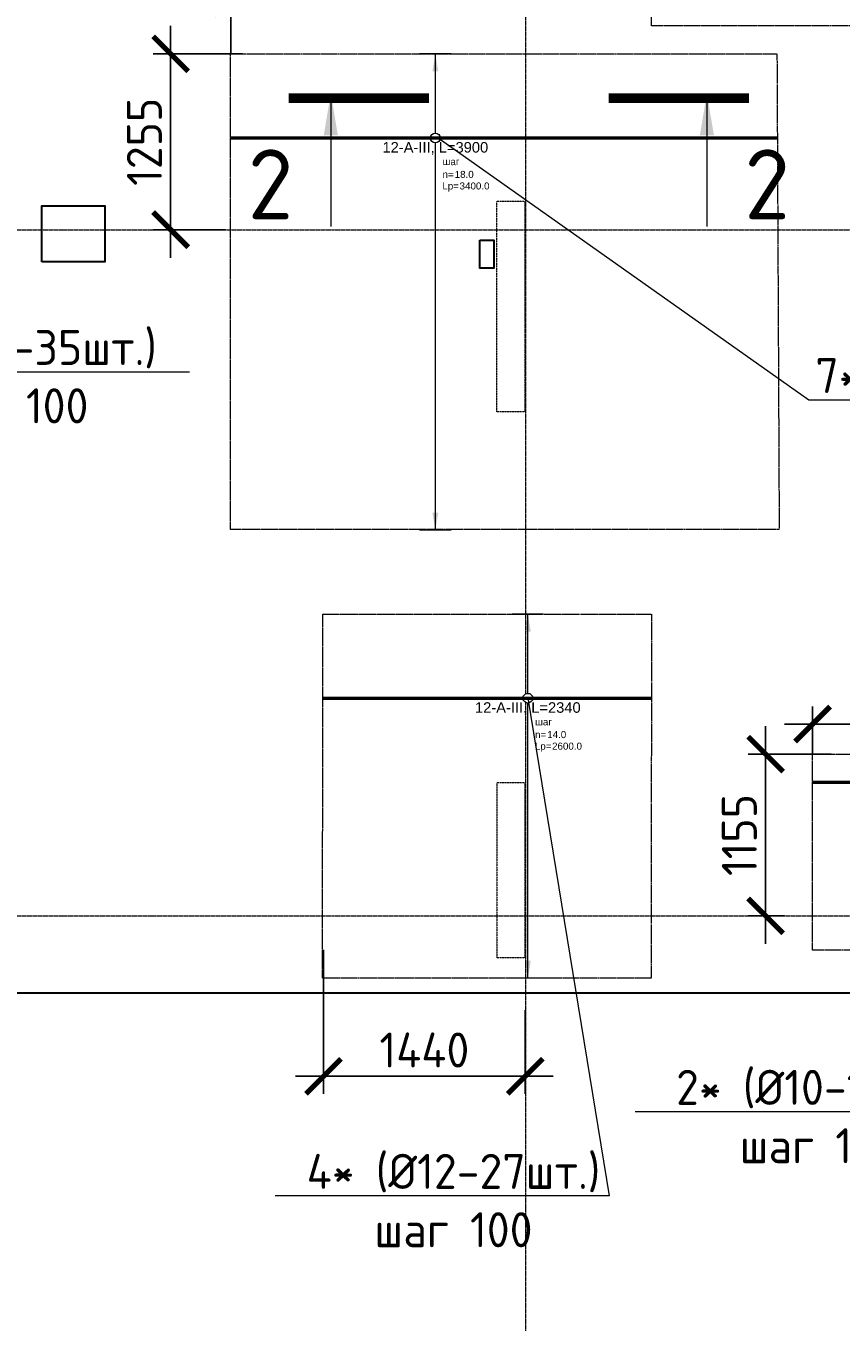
# Model space of a CAD drawing. Header units: millimetres. Extents: x -386473 to 311666, y -59273 to 291770.
# Tile 69 of 132: x 29850 to 35666, y 12096 to 21351. Entities that reach past the tile are written whole.
import ezdxf
from ezdxf import colors
from ezdxf.entities.mleader import LeaderData, LeaderLine
from ezdxf.enums import TextEntityAlignment as Align
from ezdxf.math import Vec2, Vec3

# ---------------------------------------------------------------- set-up
doc = ezdxf.new("R2010")
doc.units = ezdxf.units.MM
doc.set_wipeout_variables(frame=1)
for name, pattern in [('01 Штриховая _4 мм_', [6, 3.5, -2.5]), ('______5', [1100, 800, -100, 100, -100]), ('DASHED', [7, 5, -2, 0]), ('GOST2.303 4', [7, 5, -2, 0]), ('осевая', [50.8, 31.75, -6.35, 6.35, -6.35])]:
    doc.linetypes.add(name, pattern=pattern)
for name, color, linetype, lineweight in [('АрмСтер', 2, 'Continuous', 50), ('контур распр. стерхней', 2, 'GOST2.303 4', 20), ('Оси', 40, '______5', 18), ('Перекрытие ж_бетон', 1, 'Continuous', 30), ('подоснова', 151, 'Continuous', 5), ('РАЗМЕРЫ', 1, 'Continuous', 9), ('Узлы', 7, 'Continuous', 0)]:
    doc.layers.add(name, color=color, linetype=linetype, lineweight=lineweight)
doc.layers.add('АрмСтер_атрибуты', color=2, linetype='Continuous', lineweight=0, plot=False)
doc.layers.add('Клапаны_для_электрика', color=7, linetype='Continuous', plot=False)
doc.layers.add('Колонна_ бетон', color=7, linetype='Continuous', lineweight=50, true_color=0xb4b496)
doc.styles.add('GOST-2.304_Type-B', font='GOST_Common.ttf')
doc.styles.get("Standard").update_dxf_attribs({"font": 'arial.ttf'})
doc.styles.add('Аннотативный', font='arial.ttf')
doc.dimstyles.new('СПДС', dxfattribs={"dimscale": 100, "dimtxt": 2.5, "dimasz": 2.5, "dimexe": 1.25, "dimexo": 0, "dimtad": 1, "dimdec": 0, "dimtxsty": 'GOST-2.304_Type-B', "dimblk": 'ARCHTICK', "dimcen": 2.5, "dimdle": 2, "dimadec": 0, "dimazin": 2, "dimtfac": 0.75, "dimtdec": 0, "dimtmove": 1, "dimatfit": 3, "dimfxl": 1, "dimtolj": 1, "dimarcsym": 1})

# ---------------------------------------------------------------- blocks, each defined once
blk = doc.blocks.new('оси2')
at = {"layer": 'Оси', "color": 16, "linetype": 'осевая', "lineweight": 0, "ltscale": 0.25, "transparency": 33554687}
for p, q in [((1010745.5, 5465.4), (1010745.5, -20739.3)), ((979200, -9792.9), (1032582.1, -9792.9)), ((979200, -14692.9), (1032582.1, -14692.9))]:
    blk.add_line(p, q, dxfattribs=at)
blk = doc.blocks.new('*U82')
at = {"layer": 'РАЗМЕРЫ'}
for p, q in [((112.5, 600), (-112.5, 600)), ((112.5, -2000), (-112.5, -2000))]:
    blk.add_line(p, q, dxfattribs=at)
at = {"layer": 'РАЗМЕРЫ', "ltscale": 15}
blk.add_line((0, -2000), (0, 600), dxfattribs=at)
at = {"layer": 'РАЗМЕРЫ'}
for points in [[(0, 600), (20.9, 474.8), (-20.9, 474.8)], [(0, -2000), (20.9, -1874.8), (-20.9, -1874.8)]]:
    blk.add_solid(points, dxfattribs=at)
at = {"layer": 'АрмСтер_атрибуты', "color": 215, "ltscale": 15, "style": 'Аннотативный'}
for s, p in [('шаг', (51.4, -194.2)), ('n=', (51.4, -285.1)), ('Lр=', (50.2, -367.8))]:
    blk.add_text(s, height=50, dxfattribs=at).set_placement(p)
at = {"layer": 'АрмСтер_атрибуты', "style": 'Аннотативный', "flags": 8}
blk.add_attdef('ПОЗ', (110, 29.6), '', height=75, dxfattribs=at)
at = {"layer": 'АрмСтер_атрибуты', "color": 215, "style": 'Аннотативный'}
for tag, p, flags in [('ШАГ', (190.9, -194.2), 10), ('КОЛ', (138, -285.1), 8), ('ШИРИНА', (172.9, -367.8), 8)]:
    blk.add_attdef(tag, p, '', height=50, dxfattribs=dict(at, flags=flags))
at = {"layer": 'АрмСтер_атрибуты', "flags": 9}
for tag, p in [('МАССА', (-1033.5, -410.5)), ('ОБОЗНАЧЕНИЕ', (-1033.5, -524.4))]:
    blk.add_attdef(tag, p, '', height=75, dxfattribs=at)
at = {"linetype": 'Continuous', "lineweight": 0}
blk.add_wipeout([(35, 0), (28.3, 20.6), (10.8, 33.3), (-10.8, 33.3), (-28.3, 20.6), (-35, 0), (-28.3, -20.6), (-10.8, -33.3), (10.8, -33.3), (28.3, -20.6)], dxfattribs=at)
at = {"color": 0, "linetype": 'ByBlock', "lineweight": -2, "ltscale": 100}
blk.add_line((-1462.5, 0), (877.5, 0), dxfattribs=at)
at = {"layer": 'РАЗМЕРЫ'}
blk.add_circle((0, 0), 35, dxfattribs=at)
at = {"layer": 'АрмСтер_атрибуты', "style": 'Аннотативный', "flags": 8}
blk.add_attdef('НАИМЕНОВАНИЕ', text='', height=75, dxfattribs=at).set_placement((0, -29.3), align=Align.TOP_CENTER)
blk = doc.blocks.new('_None')
blk = doc.blocks.new('_ArchTick')
at = {"color": 0, "linetype": 'ByBlock', "const_width": 0.15}
blk.add_lwpolyline([(-0.5, -0.5), (0.5, 0.5)], dxfattribs=at)
blk = doc.blocks.new('*D92')
at = {"layer": 'DEFPOINTS', "color": 0, "transparency": 16777216}
for p in [(31973.4, 14753.5, -356.8), (33413, 14323.8, -360), (31973.4, 13851.3)]:
    blk.add_point(p, dxfattribs=at)
at = {"layer": 'РАЗМЕРЫ', "color": 0, "lineweight": -2, "transparency": 16777216}
for p, q in [((31973.4, 14753.5), (31973.4, 13726.3)), ((33413, 14323.8), (33413, 13726.3)), ((33613, 13851.3), (31773.4, 13851.3))]:
    blk.add_line(p, q, dxfattribs=at)
at = {"layer": 'РАЗМЕРЫ', "color": 0, "lineweight": -2, "transparency": 16777216, "xscale": 250, "yscale": 250, "zscale": 250, "rotation": 180}
blk.add_blockref('_ArchTick', (31973.4, 13851.3), dxfattribs=at)
at = {"layer": 'РАЗМЕРЫ', "color": 0, "lineweight": -2, "transparency": 16777216, "xscale": 250, "yscale": 250, "zscale": 250}
blk.add_blockref('_ArchTick', (33413, 13851.3), dxfattribs=at)
at = {"layer": 'РАЗМЕРЫ', "color": 0, "lineweight": 0, "transparency": 16777216, "insert": (32693.2, 14038.8), "char_height": 250, "attachment_point": 5, "style": 'GOST-2.304_Type-B'}
blk.add_mtext('\\A1;1440', dxfattribs=at)
blk = doc.blocks.new('*U97')
at = {"layer": 'РАЗМЕРЫ'}
for p, q in [((112.5, 600), (-112.5, 600)), ((112.5, -2800), (-112.5, -2800))]:
    blk.add_line(p, q, dxfattribs=at)
at = {"layer": 'РАЗМЕРЫ', "ltscale": 15}
blk.add_line((0, -2800), (0, 600), dxfattribs=at)
at = {"layer": 'РАЗМЕРЫ'}
for points in [[(0, 600), (20.9, 474.8), (-20.9, 474.8)], [(0, -2800), (20.9, -2674.8), (-20.9, -2674.8)]]:
    blk.add_solid(points, dxfattribs=at)
at = {"layer": 'АрмСтер_атрибуты', "color": 215, "ltscale": 15, "style": 'Аннотативный'}
for s, p in [('шаг', (51.4, -194.2)), ('n=', (51.4, -285.1)), ('Lр=', (50.2, -367.8))]:
    blk.add_text(s, height=50, dxfattribs=at).set_placement(p)
at = {"layer": 'АрмСтер_атрибуты', "style": 'Аннотативный', "flags": 8}
blk.add_attdef('ПОЗ', (110, 29.6), '', height=75, dxfattribs=at)
at = {"layer": 'АрмСтер_атрибуты', "color": 215, "style": 'Аннотативный'}
for tag, p, flags in [('ШАГ', (190.9, -194.2), 10), ('КОЛ', (138, -285.1), 8), ('ШИРИНА', (172.9, -367.8), 8)]:
    blk.add_attdef(tag, p, '', height=50, dxfattribs=dict(at, flags=flags))
at = {"layer": 'АрмСтер_атрибуты', "flags": 9}
for tag, p in [('МАССА', (-1033.5, -1010.5)), ('ОБОЗНАЧЕНИЕ', (-1033.5, -1124.4))]:
    blk.add_attdef(tag, p, '', height=75, dxfattribs=at)
at = {"linetype": 'Continuous', "lineweight": 0}
blk.add_wipeout([(35, 0), (28.3, 20.6), (10.8, 33.3), (-10.8, 33.3), (-28.3, 20.6), (-35, 0), (-28.3, -20.6), (-10.8, -33.3), (10.8, -33.3), (28.3, -20.6)], dxfattribs=at)
at = {"color": 0, "linetype": 'ByBlock', "lineweight": -2, "ltscale": 100}
blk.add_line((-1462.5, 0), (2437.5, 0), dxfattribs=at)
at = {"layer": 'РАЗМЕРЫ'}
blk.add_circle((0, 0), 35, dxfattribs=at)
at = {"layer": 'АрмСтер_атрибуты', "style": 'Аннотативный', "flags": 8}
blk.add_attdef('НАИМЕНОВАНИЕ', text='', height=75, dxfattribs=at).set_placement((0, -29.3), align=Align.TOP_CENTER)
blk = doc.blocks.new('*D96')
at = {"layer": 'DEFPOINTS', "color": 0, "transparency": 16777216}
for p in [(33413, 21751.3), (31312.8, 21551.3), (31312.8, 21150.8)]:
    blk.add_point(p, dxfattribs=at)
at = {"layer": 'РАЗМЕРЫ', "color": 0, "lineweight": -2, "transparency": 16777216}
for p, q in [((33413, 21751.3), (33413, 21426.3)), ((31312.8, 21150.8), (31312.8, 21676.3)), ((33613, 21551.3), (31112.8, 21551.3))]:
    blk.add_line(p, q, dxfattribs=at)
at = {"layer": 'РАЗМЕРЫ', "color": 0, "lineweight": -2, "transparency": 16777216, "xscale": 250, "yscale": 250, "zscale": 250, "rotation": 180}
blk.add_blockref('_ArchTick', (31312.8, 21551.3), dxfattribs=at)
at = {"layer": 'РАЗМЕРЫ', "color": 0, "lineweight": -2, "transparency": 16777216, "xscale": 250, "yscale": 250, "zscale": 250}
blk.add_blockref('_ArchTick', (33413, 21551.3), dxfattribs=at)
at = {"layer": 'РАЗМЕРЫ', "color": 0, "lineweight": 0, "transparency": 16777216, "insert": (32362.9, 21738.8), "char_height": 250, "attachment_point": 5, "style": 'GOST-2.304_Type-B'}
blk.add_mtext('\\A1;2100', dxfattribs=at)
blk = doc.blocks.new('*D101')
at = {"layer": 'DEFPOINTS', "color": 0, "transparency": 16777216}
for p in [(30882.8, 21151.3), (31396, 21151.3), (31273.7, 19896.4, 160)]:
    blk.add_point(p, dxfattribs=at)
at = {"layer": 'РАЗМЕРЫ', "color": 0, "lineweight": -2, "transparency": 16777216}
for p, q in [((30882.8, 19696.4), (30882.8, 21351.3)), ((31396, 21151.3), (30757.8, 21151.3)), ((31273.7, 19896.4), (30757.8, 19896.4))]:
    blk.add_line(p, q, dxfattribs=at)
at = {"layer": 'РАЗМЕРЫ', "color": 0, "lineweight": -2, "transparency": 16777216, "xscale": 250, "yscale": 250, "zscale": 250}
for p, rotation in [((30882.8, 21151.3), 90), ((30882.8, 19896.4), 270)]:
    blk.add_blockref('_ArchTick', p, dxfattribs=dict(at, rotation=rotation))
at = {"layer": 'РАЗМЕРЫ', "color": 0, "lineweight": 0, "transparency": 16777216, "insert": (30695.3, 20523.8), "char_height": 250, "attachment_point": 5, "rotation": 90, "style": 'GOST-2.304_Type-B'}
blk.add_mtext('\\A1;1255', dxfattribs=at)
blk = doc.blocks.new('*U111')
at = {"layer": 'РАЗМЕРЫ'}
for p, q in [((112.5, 200), (-112.5, 200)), ((112.5, -1200), (-112.5, -1200))]:
    blk.add_line(p, q, dxfattribs=at)
at = {"layer": 'РАЗМЕРЫ', "ltscale": 15}
blk.add_line((0, -1200), (0, 200), dxfattribs=at)
at = {"layer": 'РАЗМЕРЫ'}
for points in [[(0, 200), (20.9, 74.8), (-20.9, 74.8)], [(0, -1200), (20.9, -1074.8), (-20.9, -1074.8)]]:
    blk.add_solid(points, dxfattribs=at)
at = {"layer": 'АрмСтер_атрибуты', "color": 215, "ltscale": 15, "style": 'Аннотативный'}
for s, p in [('шаг', (51.4, -194.2)), ('n=', (51.4, -285.1)), ('Lр=', (50.2, -367.8))]:
    blk.add_text(s, height=50, dxfattribs=at).set_placement(p)
at = {"layer": 'АрмСтер_атрибуты', "style": 'Аннотативный', "flags": 8}
blk.add_attdef('ПОЗ', (110, 29.6), '', height=75, dxfattribs=at)
at = {"layer": 'АрмСтер_атрибуты', "color": 215, "style": 'Аннотативный'}
for tag, p, flags in [('ШАГ', (190.9, -194.2), 10), ('КОЛ', (138, -285.1), 8), ('ШИРИНА', (172.9, -367.8), 8)]:
    blk.add_attdef(tag, p, '', height=50, dxfattribs=dict(at, flags=flags))
at = {"layer": 'АрмСтер_атрибуты', "flags": 9}
for tag, p in [('МАССА', (-1033.5, -1010.5)), ('ОБОЗНАЧЕНИЕ', (-1033.5, -1124.4))]:
    blk.add_attdef(tag, p, '', height=75, dxfattribs=at)
at = {"linetype": 'Continuous', "lineweight": 0}
blk.add_wipeout([(35, 0), (28.3, 20.6), (10.8, 33.3), (-10.8, 33.3), (-28.3, 20.6), (-35, 0), (-28.3, -20.6), (-10.8, -33.3), (10.8, -33.3), (28.3, -20.6)], dxfattribs=at)
at = {"color": 0, "linetype": 'ByBlock', "lineweight": -2, "ltscale": 100}
blk.add_line((-1462.5, 0), (1462.5, 0), dxfattribs=at)
at = {"layer": 'РАЗМЕРЫ'}
blk.add_circle((0, 0), 35, dxfattribs=at)
at = {"layer": 'АрмСтер_атрибуты', "style": 'Аннотативный', "flags": 8}
blk.add_attdef('НАИМЕНОВАНИЕ', text='', height=75, dxfattribs=at).set_placement((0, -29.3), align=Align.TOP_CENTER)
blk = doc.blocks.new('*D118')
at = {"layer": 'DEFPOINTS', "color": 0, "transparency": 16777216}
for p in [(35463.3, 16366.2), (37813, 16236.4), (35463.3, 16151.3)]:
    blk.add_point(p, dxfattribs=at)
at = {"layer": 'РАЗМЕРЫ', "color": 0, "lineweight": -2, "transparency": 16777216}
for p, q in [((35463.3, 16151.3), (35463.3, 16491.2)), ((37813, 16236.4), (37813, 16491.2)), ((38013, 16366.2), (35263.3, 16366.2))]:
    blk.add_line(p, q, dxfattribs=at)
at = {"layer": 'РАЗМЕРЫ', "color": 0, "lineweight": -2, "transparency": 16777216, "xscale": 250, "yscale": 250, "zscale": 250, "rotation": 180}
blk.add_blockref('_ArchTick', (35463.3, 16366.2), dxfattribs=at)
at = {"layer": 'РАЗМЕРЫ', "color": 0, "lineweight": -2, "transparency": 16777216, "xscale": 250, "yscale": 250, "zscale": 250}
blk.add_blockref('_ArchTick', (37813, 16366.2), dxfattribs=at)
at = {"layer": 'РАЗМЕРЫ', "color": 0, "lineweight": 0, "transparency": 16777216, "insert": (36638.2, 16553.7), "char_height": 250, "attachment_point": 5, "style": 'GOST-2.304_Type-B'}
blk.add_mtext('\\A1;2350', dxfattribs=at)
blk = doc.blocks.new('*D166')
at = {"layer": 'DEFPOINTS', "color": 0, "transparency": 16777216}
for p in [(35127.8, 16151.3), (35595.4, 16151.3), (35261.6, 14996.4, 160)]:
    blk.add_point(p, dxfattribs=at)
at = {"layer": 'РАЗМЕРЫ', "color": 0, "lineweight": -2, "transparency": 16777216}
for p, q in [((35127.8, 14796.4), (35127.8, 16351.3)), ((35595.4, 16151.3), (35002.8, 16151.3)), ((35261.6, 14996.4), (35002.8, 14996.4))]:
    blk.add_line(p, q, dxfattribs=at)
at = {"layer": 'РАЗМЕРЫ', "color": 0, "lineweight": -2, "transparency": 16777216, "xscale": 250, "yscale": 250, "zscale": 250}
for p, rotation in [((35127.8, 16151.3), 90), ((35127.8, 14996.4), 270)]:
    blk.add_blockref('_ArchTick', p, dxfattribs=dict(at, rotation=rotation))
at = {"layer": 'РАЗМЕРЫ', "color": 0, "lineweight": 0, "transparency": 16777216, "insert": (34940.3, 15573.8), "char_height": 250, "attachment_point": 5, "rotation": 90, "style": 'GOST-2.304_Type-B'}
blk.add_mtext('\\A1;1155', dxfattribs=at)
blk = doc.blocks.new('стены подвала')
at = {"layer": 'Колонна_ бетон', "color": 252, "linetype": 'DASHED', "lineweight": 0, "ltscale": 0.3, "true_color": 0x939598, "transparency": 33554687}
for p, q in [((-170797.4, -21525.4, 160), (-170997.4, -21525.4, 160)), ((-170997.4, -23025.4, 160), (-170997.4, -21525.4, 160)), ((-170997.4, -21525.4, 160), (-170997.4, -21525.4, 160)), ((-170797.4, -21525.4, 160), (-170797.4, -21525.4, 160)), ((-170797.4, -21525.4, 160), (-170797.4, -23025.4, 160)), ((-170997.4, -23025.4, 160), (-170997.4, -23025.4, 160)), ((-170797.4, -23025.4, 160), (-170997.4, -23025.4, 160)), ((-170797.4, -23025.4, 160), (-170797.4, -23025.4, 160)), ((-170797.4, -25675.4, 160), (-170997.4, -25675.4, 160)), ((-170997.4, -25675.4, 160), (-170997.4, -26925.4, 160)), ((-170797.4, -25675.4, 160), (-170797.4, -26925.4, 160)), ((-170797.4, -26925.4, 160), (-170997.4, -26925.4, 160))]:
    blk.add_line(p, q, dxfattribs=at)
blk = doc.blocks.new('отверстия')
at = {"layer": 'Клапаны_для_электрика', "color": 2, "lineweight": 30}
blk.add_lwpolyline([(-165872, 79866.4), (-165772, 79866.4), (-165772, 79666.4), (-165872, 79666.4)], close=True, dxfattribs=at)
at = {"layer": 'Перекрытие ж_бетон', "lineweight": 30}
blk.add_lwpolyline([(-168996.9, 79712.4), (-168996.9, 80112.4), (-168546.9, 80112.4), (-168546.9, 79712.4)], close=True, dxfattribs=at)

msp = doc.modelspace()

# ---------------------------------------------------------------- linework, layer by layer
at = {"layer": 'контур распр. стерхней', "linetype": '01 Штриховая _4 мм_'}
for points in [[(37238.3, 21351.3), (34313.3, 21351.3), (34313.3, 22151.3), (37238.3, 22151.3)], [(35224.6, 17756.2), (31308.8, 17756.2), (31308.8, 21151.3), (35208.8, 21151.3)], [(34311, 14551.3), (31966.5, 14551.3), (31968.7, 17151.3), (34313.3, 17151.3)], [(38388.3, 14751.3), (35463.3, 14751.3), (35463.3, 16151.3), (38388.3, 16151.3)]]:
    msp.add_lwpolyline(points, close=True, dxfattribs=at)
at = {"layer": 'Перекрытие ж_бетон'}
msp.add_lwpolyline([(6063.2, 14696.4), (10163.2, 14696.4), (10163.2, 14446.4), (46963.2, 14446.4), (46963.2, 14696.4), (53363.2, 14696.4), (53363.2, 31596.4), (5813.4, 31596.4), (5813.4, 17596.4), (6063.2, 17596.4), (6063.2, 14696.4)], dxfattribs=at)

# ---------------------------------------------------------------- block references
at = {"layer": 'РАЗМЕРЫ'}
msp.add_blockref('оси2', (-977331.7, 29689.3, 160), dxfattribs=at)

# ---------------------------------------------------------------- leaders
at = {"layer": 'подоснова', "color": 5, "ltscale": 0.3}
ml = msp.add_multileader_mtext('Standard', dxfattribs=at)
ml.set_content('7* (%%C16-35шт.)\\Pшаг 100', color=5, style='GOST-2.304_Type-B')
ml.set_leader_properties(color=256, linetype='ByLayer', lineweight=15)
ml.set_arrow_properties(name='NONE')
ml.build(insert=Vec2(0, 0))
ml.multileader.update_dxf_attribs({"text_left_attachment_type": 6, "text_right_attachment_type": 6, "dogleg_length": 0.1, "arrow_head_size": 18})
ctx = ml.context
ctx.base_point, ctx.char_height, ctx.arrow_head_size, ctx.landing_gap_size, ctx.plane_origin = Vec3(28634.4, 18880.3), 250, 18, 20, Vec3(18435.2, 23605.4)
ctx.left_attachment, ctx.right_attachment, ctx.text_align_type = 6, 6, 1
notes = []
notes.append((ctx, [(0, (1, 1, 0), (28634.3, 18880.3), (1, 0), 0.1, [(0, [(27075.8, 20751.3)], 0, [])])]))
ctx.mtext.insert, ctx.mtext.alignment, ctx.mtext.flow_direction = Vec3(29732.2, 19180.3), 2, 5
for ctx, leaders in notes:
    for number, flags, end, landing, length, lines in leaders:
        leader = LeaderData()
        leader.index, (leader.has_last_leader_line, leader.has_dogleg_vector, leader.attachment_direction) = number, flags
        leader.last_leader_point, leader.dogleg_vector, leader.dogleg_length = Vec3(end), Vec3(landing), length
        for number, points, colour, breaks in lines:
            line = LeaderLine()
            line.index, line.vertices, line.color, line.breaks = number, Vec3.list(points), colors.encode_raw_color(colour), breaks
            leader.lines.append(line)
        ctx.leaders.append(leader)

# ---------------------------------------------------------------- next in the draw order: block references
at = {"layer": 'АрмСтер', "ltscale": 15}
ref = msp.add_blockref('*U97', (32771.3, 20551.3), dxfattribs=at)
ref.add_attrib('НАИМЕНОВАНИЕ', '12-A-III, L=3900', dxfattribs={"layer": 'АрмСтер_атрибуты', "height": 75, "style": 'Аннотативный', "flags": 8}).set_placement((32771.3, 20521.9), align=Align.TOP_CENTER)
ref.add_attrib('КОЛ', '18.0', (32909.4, 20266.1), dxfattribs={"layer": 'АрмСтер_атрибуты', "color": 215, "height": 50, "style": 'Аннотативный', "flags": 8})
ref.add_attrib('ШИРИНА', '3400.0', (32944.2, 20183.5), dxfattribs={"layer": 'АрмСтер_атрибуты', "color": 215, "height": 50, "style": 'Аннотативный', "flags": 8})
ref = msp.add_blockref('*U82', (33431.2, 16551.3), dxfattribs=at)
ref.add_attrib('НАИМЕНОВАНИЕ', '12-A-III, L=2340', dxfattribs={"layer": 'АрмСтер_атрибуты', "height": 75, "style": 'Аннотативный', "flags": 8}).set_placement((33431.2, 16521.9), align=Align.TOP_CENTER)
ref.add_attrib('КОЛ', '14.0', (33569.3, 16266.1), dxfattribs={"layer": 'АрмСтер_атрибуты', "color": 215, "height": 50, "style": 'Аннотативный', "flags": 8})
ref.add_attrib('ШИРИНА', '2600.0', (33604.1, 16183.5), dxfattribs={"layer": 'АрмСтер_атрибуты', "color": 215, "height": 50, "style": 'Аннотативный', "flags": 8})
ref = msp.add_blockref('*U111', (36925.8, 15951.3), dxfattribs=at)
ref.add_attrib('НАИМЕНОВАНИЕ', '12-A-III, L=2925', dxfattribs={"layer": 'АрмСтер_атрибуты', "height": 75, "style": 'Аннотативный', "flags": 8}).set_placement((36925.8, 15921.9), align=Align.TOP_CENTER)
ref.add_attrib('КОЛ', '8.0', (37063.9, 15666.1), dxfattribs={"layer": 'АрмСтер_атрибуты', "color": 215, "height": 50, "style": 'Аннотативный', "flags": 8})
ref.add_attrib('ШИРИНА', '1400.0', (37098.7, 15583.5), dxfattribs={"layer": 'АрмСтер_атрибуты', "color": 215, "height": 50, "style": 'Аннотативный', "flags": 8})

# ---------------------------------------------------------------- next in the draw order: linework, layer by layer
at = {"layer": 'Узлы', "color": 1, "linetype": 'Continuous', "lineweight": 0}
for p, q in [((32025.4, 20869.8, 3100), (32025.4, 19919.8, 3100)), ((34708.9, 20869.8, 3100), (34708.9, 19919.8, 3100))]:
    msp.add_line(p, q, dxfattribs=at)
at = {"layer": 'Узлы', "color": 1, "linetype": 'Continuous', "lineweight": 0, "const_width": 70, "elevation": 3100}
for points in [[(31725.4, 20834.8), (32725.4, 20834.8)], [(35008.9, 20834.8), (34008.9, 20834.8)]]:
    msp.add_lwpolyline(points, dxfattribs=at)
at = {"layer": 'Узлы', "color": 1, "linetype": 'Continuous', "lineweight": 0}
for points in [[(32025.4, 20869.8, 3100), (32075.7, 20569.4, 3100), (31975.1, 20569.4, 3100)], [(34708.9, 20869.8, 3100), (34759.1, 20569.4, 3100), (34658.6, 20569.4, 3100)]]:
    msp.add_solid(points, dxfattribs=at)

# ---------------------------------------------------------------- next in the draw order: block references
at = {"layer": 'РАЗМЕРЫ'}
msp.add_blockref('стены подвала', (204207.7, 41621.8), dxfattribs=at)
at = {"layer": 'РАЗМЕРЫ', "color": 6}
msp.add_blockref('отверстия', (198960.1, -60045.9, 160), dxfattribs=at)

# ---------------------------------------------------------------- next in the draw order: texts
at = {"layer": 'Узлы', "color": 1, "linetype": 'Continuous', "lineweight": 0, "char_height": 500, "attachment_point": 5, "style": 'GOST-2.304_Type-B'}
for insert in [(31595.4, 20219.8, 3100), (35138.9, 20219.8, 3100)]:
    msp.add_mtext_dynamic_manual_height_columns('2', width=723.88, gutter_width=25, heights=[0], dxfattribs=dict(at, insert=insert))

# ---------------------------------------------------------------- next in the draw order: dimensions: what is measured, and where the dimension line sits
at = {"layer": 'РАЗМЕРЫ', "color": 1, "lineweight": 0}
for base, p1, p2, picture, middle in [((31312.8, 21551.3), (33413, 21751.3), (31312.8, 21150.8), '*D96', (32362.9, 21738.8)), ((35463.3, 16366.2), (37813, 16236.4), (35463.3, 16151.3), '*D118', (36638.2, 16553.7)), ((31973.4, 13851.3, 360), (33413, 14323.8), (31973.4, 14753.5, 3.2), '*D92', (32693.2, 14038.8, 360))]:
    dim = msp.add_linear_dim(base=base, p1=p1, p2=p2, dimstyle='СПДС', dxfattribs=at)
    dim.commit()
    dim.dimension.update_dxf_attribs({"geometry": picture, "text_midpoint": middle})
for base, p1, p2, picture, middle in [((30882.8, 21151.3), (31273.7, 19896.4, 160), (31396, 21151.3), '*D101', (30695.3, 20523.8)), ((35127.8, 16151.3), (35261.6, 14996.4, 160), (35595.4, 16151.3), '*D166', (34940.3, 15573.8))]:
    dim = msp.add_linear_dim(base=base, p1=p1, p2=p2, angle=90, dimstyle='СПДС', dxfattribs=at)
    dim.commit()
    dim.dimension.update_dxf_attribs({"geometry": picture, "text_midpoint": middle})

# ---------------------------------------------------------------- next in the draw order: leaders
at = {"layer": 'подоснова', "color": 5, "ltscale": 0.3}
ml = msp.add_multileader_mtext('Standard', dxfattribs=at)
ml.set_content('7* (%%C16-35шт.)\\Pшаг 100', color=5, style='GOST-2.304_Type-B')
ml.set_leader_properties(color=256, linetype='ByLayer', lineweight=15)
ml.set_arrow_properties(name='NONE')
ml.build(insert=Vec2(0, 0))
ml.multileader.update_dxf_attribs({"text_left_attachment_type": 6, "text_right_attachment_type": 6, "dogleg_length": 0.1, "arrow_head_size": 18})
ctx = ml.context
ctx.base_point, ctx.char_height, ctx.arrow_head_size, ctx.landing_gap_size, ctx.plane_origin = Vec3(35437.1, 18680.3), 250, 18, 20, Vec3(24151.3, 23405.4)
ctx.left_attachment, ctx.right_attachment, ctx.text_align_type = 6, 6, 1
notes = []
notes.append((ctx, [(0, (1, 1, 0), (35437, 18680.3), (1, 0), 0.1, [(0, [(32791.9, 20551.3)], 0, [])])]))
ctx.mtext.insert, ctx.mtext.alignment, ctx.mtext.flow_direction = Vec3(36535, 18980.3), 2, 5
at = {"layer": 'подоснова', "color": 4, "ltscale": 0.3}
ml = msp.add_multileader_mtext('Standard', dxfattribs=at)
ml.set_content('4* (%%C12-27шт.)\\Pшаг 100', color=4, style='GOST-2.304_Type-B')
ml.set_leader_properties(color=256, linetype='ByLayer', lineweight=15)
ml.set_arrow_properties(name='NONE')
ml.build(insert=Vec2(0, 0))
ml.multileader.update_dxf_attribs({"text_left_attachment_type": 6, "text_right_attachment_type": 6, "dogleg_length": 0.1, "arrow_head_size": 18})
ctx = ml.context
ctx.base_point, ctx.char_height, ctx.arrow_head_size, ctx.landing_gap_size, ctx.plane_origin = Vec3(31789.9, 12997.1), 250, 18, 20, Vec3(24790.6, 19405.4)
ctx.left_attachment, ctx.right_attachment, ctx.text_align_type = 6, 6, 1
notes.append((ctx, [(1, (1, 1, 0), (34011.8, 12997.1), (-1, 0), 0.1, [(0, [(33431.2, 16551.3)], 0, [])])]))
ctx.mtext.insert, ctx.mtext.alignment, ctx.mtext.flow_direction = Vec3(32900.8, 13297.1), 2, 5
at = {"layer": 'подоснова', "color": 3, "ltscale": 0.3}
ml = msp.add_multileader_mtext('Standard', dxfattribs=at)
ml.set_content('2* (%%C10-17шт.)\\Pшаг 100', color=3, style='GOST-2.304_Type-B')
ml.set_leader_properties(color=256, linetype='ByLayer', lineweight=15)
ml.set_arrow_properties(name='NONE')
ml.build(insert=Vec2(0, 0))
ml.multileader.update_dxf_attribs({"text_left_attachment_type": 6, "text_right_attachment_type": 6, "dogleg_length": 0.1, "arrow_head_size": 18})
ctx = ml.context
ctx.base_point, ctx.char_height, ctx.arrow_head_size, ctx.landing_gap_size, ctx.plane_origin = Vec3(34433.4, 13597.1, 360), 250, 18, 20, Vec3(28285.2, 18705.4, 360)
ctx.left_attachment, ctx.right_attachment, ctx.text_align_type = 6, 6, 1
notes.append((ctx, [(1, (1, 1, 0), (36580.3, 13597.1, 360), (-1, 0), 0.1, [(0, [(36925.8, 15951.3, 360)], 0, [])])]))
ctx.mtext.insert, ctx.mtext.alignment, ctx.mtext.flow_direction = Vec3(35506.8, 13897.1, 360), 2, 5
for ctx, leaders in notes:
    for number, flags, end, landing, length, lines in leaders:
        leader = LeaderData()
        leader.index, (leader.has_last_leader_line, leader.has_dogleg_vector, leader.attachment_direction) = number, flags
        leader.last_leader_point, leader.dogleg_vector, leader.dogleg_length = Vec3(end), Vec3(landing), length
        for number, points, colour, breaks in lines:
            line = LeaderLine()
            line.index, line.vertices, line.color, line.breaks = number, Vec3.list(points), colors.encode_raw_color(colour), breaks
            leader.lines.append(line)
        ctx.leaders.append(leader)

doc.saveas('drawing.dxf')
